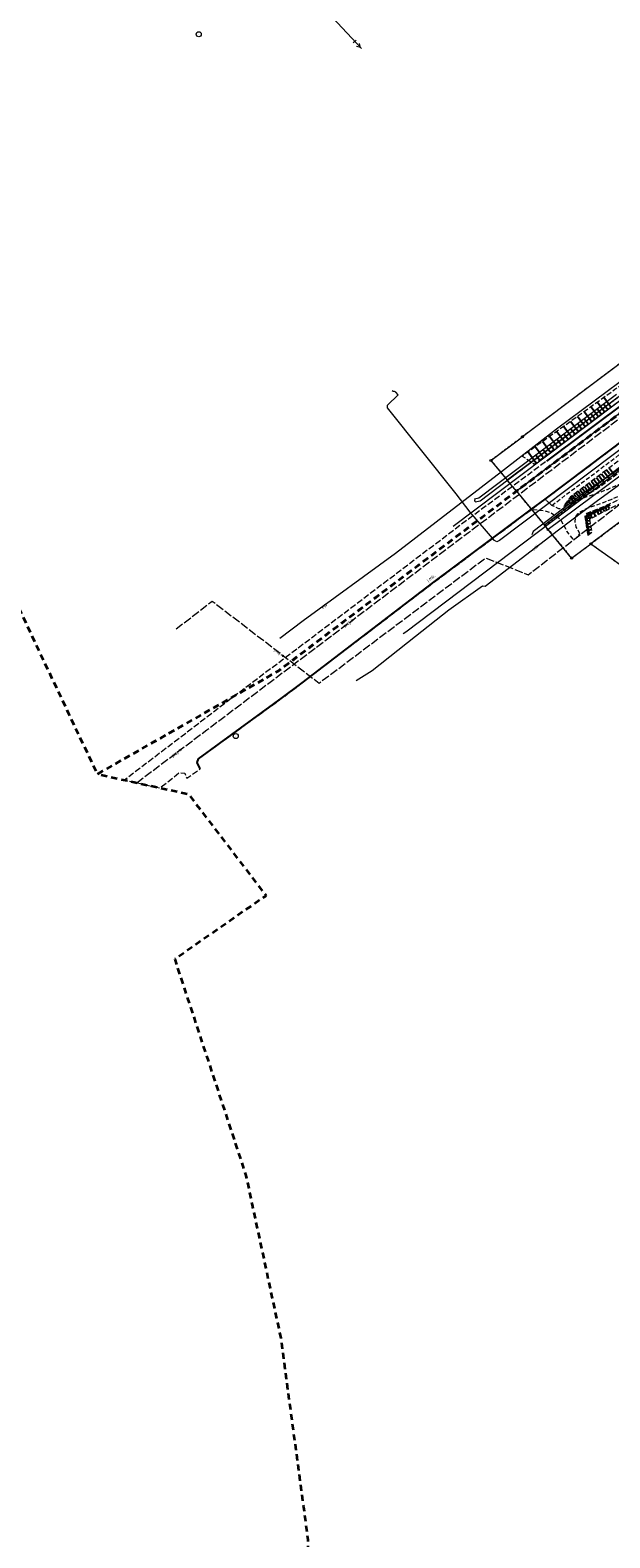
# Model space of a CAD drawing. Extents: x 7489187 to 7491099, y 5781939 to 5785132.
# Tile 7 of 217: x 7490150 to 7490292, y 5784097 to 5784465. Entities that reach past the tile are written whole.
import ezdxf
from ezdxf.enums import TextEntityAlignment as Align

# ---------------------------------------------------------------- set-up
doc = ezdxf.new("R2010")
doc.units = 0
doc.header["$MEASUREMENT"] = 0
for name, pattern in [('1.5_0.5', [2, 1.5, -0.5]), ('1.5_1.0', [2.5, 1.5, -1]), ('218-500', [1, 0.5, -0.5]), ('219-500', [0]), ('mz1.0_0.5', [1.5, 1, -0.5]), ('mz1.25_0.5', [1.75, 1.25, -0.5]), ('mz2.0_0.5', [2.5, 2, -0.5])]:
    doc.linetypes.add(name, pattern=pattern)
doc.layers.get('0').update_dxf_attribs({"linetype": 'CONTINUOUS', "lineweight": 5})
for name, color, linetype, transparency in [('0 Inne (niezydentyfikowane)', 7, 'CONTINUOUS', 0.8), ('121-Punkt osnowy szczegółowej', 7, 'CONTINUOUS', 0.8), ('202-Punkt graniczny stabilizowany trwale', 7, 'CONTINUOUS', 0.8), ('203-Punkt załamania granicy działki nie stabilizowany', 7, 'CONTINUOUS', 0.8), ('216-Granica obrębu', 7, 'CONTINUOUS', 0.8), ('217-Granica konturu klasyfikcyjnego', 7, 'CONTINUOUS', 0.8), ('218-Granica użytku', 7, 'CONTINUOUS', 0.8), ('219-Linia granicy', 7, 'CONTINUOUS', 0.8), ('chodnik (powierzchnia)', 7, 'CONTINUOUS', 0.8), ('jezdnia (powierzchnia)', 7, 'CONTINUOUS', 0.8), ('jezdnia (powierzchnia)-Atr17', 7, 'CONTINUOUS', 0.8), ('krawężnik (linia)', 7, 'CONTINUOUS', 0.8), ('przewód ciepłowniczy - projektowany lub w budowie (linia) - ob. projektowany', 7, 'CONTINUOUS', 0.8), ('przewód ciepłowniczy - projektowany lub w budowie (linia) - ob. projektowany-Atr1', 7, 'CONTINUOUS', 0.8), ('przewód elektroenergetyczny (linia)', 7, 'CONTINUOUS', 0.8), ('przewód elektroenergetyczny (linia)-Atr1', 7, 'CONTINUOUS', 0.8), ('przewód elektroenergetyczny wysokiego napięcia (linia) - symbol', 7, 'CONTINUOUS', 0.8), ('przewód gazowy (linia)', 7, 'CONTINUOUS', 0.8), ('przewód kanalizacyjny - projektowany lub w budowie (linia) - ob. projektowany', 7, 'CONTINUOUS', 0.8), ('przewód kanalizacyjny - projektowany lub w budowie (linia) - ob. projektowany-Atr1', 7, 'CONTINUOUS', 0.8), ('przewód telekomunikacyjny (linia)', 7, 'CONTINUOUS', 0.8), ('przewód wodociągowy (linia)', 7, 'CONTINUOUS', 0.8), ('skarpa nieumocniona (powierzchnia)', 7, 'CONTINUOUS', 0.8), ('ścieżka (powierzchnia)', 7, 'CONTINUOUS', 0.8)]:
    doc.layers.add(name, color=color, linetype=linetype, transparency=transparency)
doc.styles.get("Standard").update_dxf_attribs({"font": 'txt', "width": 0.75})

# ---------------------------------------------------------------- blocks, each defined once
blk = doc.blocks.new('203')
at = {"linetype": 'Continuous', "lineweight": 0}
h = blk.add_hatch(color=0, dxfattribs=at)
edge = h.paths.add_edge_path()
edge.add_arc((0, 0), 0.045, 0, 360)
blk = doc.blocks.new('202')
at = {"color": 0, "linetype": 'Continuous', "lineweight": 0}
blk.add_circle((0, 0), 0.25, dxfattribs=at)
blk = doc.blocks.new('PE02')
at = {"color": 0, "linetype": 'Continuous', "lineweight": 13}
for p, q in [((10.35, 0), (0, 0)), ((8, -0.5), (8, 0.5)), ((10, 0), (9.134, 0.5)), ((10, 0), (9.134, -0.5))]:
    blk.add_line(p, q, dxfattribs=at)
blk = doc.blocks.new('121')
at = {"linetype": 'Continuous', "lineweight": 13}
h = blk.add_hatch(color=0, dxfattribs=at)
edge = h.paths.add_edge_path()
edge.add_arc((0, 0), 0.045, 0, 360)
at = {"color": 0, "linetype": 'Continuous', "lineweight": 13}
blk.add_circle((0, 0), 0.625, dxfattribs=at)

msp = doc.modelspace()

# ---------------------------------------------------------------- linework, layer by layer
at = {"layer": '0 Inne (niezydentyfikowane)', "color": 7, "linetype": 'Continuous', "lineweight": 25, "flags": 128}
for points in [[(7490288.64, 5784370.51), (7490286.86, 5784372.88)], [(7490290.21, 5784371.69), (7490288.46, 5784374.02)], [(7490289.43, 5784371.11), (7490288.55, 5784372.28)], [(7490291.76, 5784372.86), (7490290.04, 5784375.15)], [(7490290.99, 5784372.28), (7490290.12, 5784373.43)], [(7490282.11, 5784365.63), (7490280.24, 5784368.13)], [(7490283.78, 5784366.87), (7490281.93, 5784369.34)], [(7490285.42, 5784368.1), (7490283.6, 5784370.54)], [(7490284.6, 5784367.49), (7490283.68, 5784368.72)], [(7490287.04, 5784369.32), (7490285.24, 5784371.71)], [(7490286.23, 5784368.71), (7490285.33, 5784369.92)], [(7490287.84, 5784369.92), (7490286.95, 5784371.11)], [(7490276.98, 5784361.82), (7490275.06, 5784364.42)], [(7490278.71, 5784363.1), (7490276.81, 5784365.67)], [(7490280.42, 5784364.36), (7490278.54, 5784366.91)], [(7490279.57, 5784363.73), (7490278.62, 5784365.01)], [(7490281.27, 5784365), (7490280.33, 5784366.25)], [(7490282.95, 5784366.25), (7490282.02, 5784367.49)], [(7490273.5, 5784359.25), (7490271.54, 5784361.9)], [(7490275.24, 5784360.53), (7490273.3, 5784363.15)], [(7490274.36, 5784359.89), (7490273.39, 5784361.2)], [(7490276.11, 5784361.18), (7490275.15, 5784362.48)], [(7490277.85, 5784362.46), (7490276.89, 5784363.75)], [(7490290.1, 5784357.06), (7490291.51, 5784355.21)], [(7490290.72, 5784357.54), (7490291.43, 5784356.6)], [(7490291.35, 5784358.01), (7490292.78, 5784356.13)], [(7490285.32, 5784353.44), (7490286.51, 5784351.85)], [(7490285.88, 5784353.86), (7490286.5, 5784353.03)], [(7490286.46, 5784354.3), (7490287.77, 5784352.58)], [(7490287.06, 5784354.75), (7490287.73, 5784353.86)], [(7490287.65, 5784355.2), (7490289.02, 5784353.41)], [(7490288.26, 5784355.66), (7490288.94, 5784354.76)], [(7490288.87, 5784356.12), (7490290.25, 5784354.3)], [(7490289.48, 5784356.59), (7490290.18, 5784355.67)], [(7490281.12, 5784349.86), (7490281.87, 5784349.29)], [(7490281.38, 5784350.2), (7490281.85, 5784349.83)], [(7490281.67, 5784350.58), (7490282.78, 5784349.72)], [(7490281.99, 5784350.96), (7490282.48, 5784350.4)], [(7490282.41, 5784351.27), (7490283.33, 5784350.04)], [(7490282.84, 5784351.6), (7490283.32, 5784350.95)], [(7490283.3, 5784351.94), (7490284.3, 5784350.59)], [(7490283.77, 5784352.29), (7490284.3, 5784351.59)], [(7490284.27, 5784352.66), (7490285.36, 5784351.2)], [(7490284.78, 5784353.04), (7490285.35, 5784352.28)], [(7490280.26, 5784348.74), (7490280.29, 5784348.72)], [(7490280.42, 5784348.95), (7490280.61, 5784348.81)], [(7490280.59, 5784349.17), (7490280.75, 5784349.05)], [(7490280.75, 5784349.38), (7490281.2, 5784349.04)], [(7490280.91, 5784349.59), (7490281.2, 5784349.37)], [(7490285.5, 5784346.2), (7490286.03, 5784346.04)], [(7490285.75, 5784346.64), (7490286.92, 5784345.64)], [(7490286.12, 5784346.95), (7490286.52, 5784346.29)], [(7490286.57, 5784347.13), (7490287.13, 5784345.76)], [(7490287.01, 5784347.31), (7490287.28, 5784346.65)], [(7490287.43, 5784347.48), (7490287.95, 5784346.2)], [(7490287.84, 5784347.65), (7490288.09, 5784347.03)], [(7490288.23, 5784347.81), (7490288.72, 5784346.61)], [(7490288.61, 5784347.96), (7490288.85, 5784347.39)], [(7490288.98, 5784348.11), (7490289.44, 5784347)], [(7490289.34, 5784348.26), (7490289.56, 5784347.72)], [(7490289.68, 5784348.4), (7490290.1, 5784347.36)], [(7490290.01, 5784348.53), (7490290.22, 5784348.03)], [(7490290.33, 5784348.67), (7490290.73, 5784347.7)], [(7490290.64, 5784348.79), (7490290.84, 5784348.32)], [(7490290.95, 5784348.93), (7490291.38, 5784348.01)], [(7490291.26, 5784349.08), (7490291.47, 5784348.62)], [(7490285.43, 5784345.82), (7490286.67, 5784345.75)], [(7490285.5, 5784345.42), (7490286.13, 5784345.52)], [(7490285.57, 5784345), (7490286.66, 5784345.18)], [(7490285.63, 5784344.62), (7490286.18, 5784344.71)], [(7490285.69, 5784344.25), (7490286.8, 5784344.43)], [(7490285.75, 5784343.88), (7490286.31, 5784343.97)], [(7490285.81, 5784343.51), (7490286.95, 5784343.69)], [(7490285.87, 5784343.13), (7490286.45, 5784343.22)], [(7490285.94, 5784342.75), (7490287.1, 5784342.94)], [(7490286, 5784342.36), (7490286.59, 5784342.46)], [(7490286.06, 5784341.97), (7490286.91, 5784342.11)], [(7490286.12, 5784341.66), (7490286.21, 5784341.68)]]:
    msp.add_lwpolyline(points, dxfattribs=at)
at = {"layer": '216-Granica obrębu', "color": 7, "linetype": '1.5_1.0', "lineweight": 35, "flags": 128}
for points in [[(7490030.45, 5785119.29), (7490028.96, 5785119.44), (7489905.46, 5785132.25), (7489892.56, 5785131.06), (7489875.97, 5785130.77), (7489882.83, 5785099.49), (7489894.33, 5785057.55), (7489904.61, 5785020.12), (7489930.49, 5784923.59), (7489942.07, 5784889.96), (7489952.72, 5784856.68), (7489954.77, 5784856.84), (7489969.91, 5784858.07), (7489970.61, 5784854.86), (7489953.91, 5784849.86), (7489955.53, 5784843.61), (7489958.2, 5784833.42), (7489980.65, 5784747.13), (7490007.65, 5784650.77), (7490023.45, 5784602.85), (7490041.59, 5784556.96), (7490083.09, 5784465.49), (7490092.71, 5784443.73), (7490123.6, 5784373.91), (7490159.36, 5784298.2), (7490166.44, 5784283.23), (7490180.6, 5784291.3), (7490210.6, 5784308.4), (7490268.73, 5784352.29), (7490829.59, 5784775.52), (7490832.19, 5784784.55), (7490911.98, 5785062.01), (7490905.26, 5785060.95), (7490801.79, 5785044.54), (7490669.56, 5785030.73), (7490494.4, 5785017.63), (7490431.74, 5785030.5), (7490354.61, 5785047.58), (7490260.42, 5785068.42), (7490180.66, 5785086.04)], [(7490982.74, 5784169.34), (7491039.04, 5784200.86), (7491051.74, 5784207.97), (7491052.67, 5784239.47), (7491052.74, 5784241.92), (7491052.92, 5784248), (7491053, 5784250.86), (7491050.96, 5784254.83), (7491044.42, 5784267.53), (7491031.4, 5784292.82), (7491011.82, 5784330.89), (7491008.66, 5784337), (7490999.48, 5784354.85), (7490905.74, 5784803.82), (7490903.06, 5784816.68), (7490901.11, 5784825.98), (7490829.59, 5784775.52), (7490268.73, 5784352.29), (7490210.6, 5784308.4), (7490180.6, 5784291.3), (7490166.44, 5784283.23), (7490188.7, 5784278.35), (7490194.94, 5784270.17), (7490207.62, 5784253.55), (7490185.34, 5784238.01), (7490202.71, 5784185.24), (7490204.24, 5784178.08), (7490211.21, 5784145.54), (7490216.75, 5784104.37), (7490217.83, 5784096.32), (7490218.8, 5784046.06), (7490215.34, 5783996.05), (7490206.95, 5783946.76), (7490193.71, 5783898.58), (7490175.89, 5783851.76), (7490153.48, 5783807.1), (7490158.6, 5783786.4), (7490236.24, 5783821.04), (7490329.56, 5783863.61), (7490388.02, 5783890.29), (7490434.56, 5783914.52), (7490490.93, 5783945.89), (7490491.13, 5783946), (7490512.04, 5783957.22), (7490534.13, 5783969.08), (7490538.17, 5783971.24), (7490544.14, 5783961.48), (7490606.22, 5783983.46), (7490664.31, 5784007.87), (7490705.37, 5784025.14), (7490748.64, 5784044.48), (7490747.91, 5784055.65), (7490747.49, 5784061.98), (7490746.96, 5784070.1), (7490794.71, 5784095), (7490790.8, 5784067.02), (7490835.7, 5784091.8), (7490838.43, 5784093.31), (7490854.17, 5784102), (7490875.76, 5784113.91), (7490901.93, 5784127.42), (7490908.36, 5784130.73), (7490914.78, 5784134.04), (7490973.71, 5784164.29)]]:
    msp.add_lwpolyline(points, close=True, dxfattribs=at)
at = {"layer": '217-Granica konturu klasyfikcyjnego', "color": 3, "linetype": '1.5_0.5', "lineweight": 18, "flags": 128}
for points in [[(7490319.23, 5784363.85), (7490286.9, 5784339.48)], [(7490286.9, 5784339.48), (7490293.78, 5784334.59)]]:
    msp.add_lwpolyline(points, dxfattribs=at)
at = {"layer": '218-Granica użytku', "color": 3, "linetype": '218-500', "lineweight": 18, "flags": 128}
for points in [[(7490268.73, 5784352.29), (7490829.59, 5784775.52)], [(7490829.59, 5784775.52), (7490268.73, 5784352.29)], [(7490275.58, 5784343.98), (7490400.92, 5784440.45)], [(7490400.92, 5784440.45), (7490275.58, 5784343.98)], [(7490320.2, 5784403.19), (7490270.23, 5784365.62)], [(7490316, 5784392.06), (7490266.49, 5784355)], [(7490266.49, 5784355), (7490316, 5784392.06)], [(7490270.23, 5784365.62), (7490262.52, 5784359.82)], [(7490319.23, 5784363.85), (7490286.9, 5784339.48)], [(7490286.9, 5784339.48), (7490319.23, 5784363.85)], [(7490262.52, 5784359.82), (7490266.49, 5784355)], [(7490266.49, 5784355), (7490268.73, 5784352.29)], [(7490268.73, 5784352.29), (7490275.58, 5784343.98)], [(7490275.58, 5784343.98), (7490282.2, 5784335.94)], [(7490282.2, 5784335.94), (7490286.9, 5784339.48)], [(7490286.9, 5784339.48), (7490293.78, 5784334.59)]]:
    msp.add_lwpolyline(points, dxfattribs=at)
at = {"layer": '219-Linia granicy', "color": 7, "linetype": '219-500', "lineweight": 18, "flags": 128}
for points in [[(7490829.59, 5784775.52), (7490268.73, 5784352.29)], [(7490400.92, 5784440.45), (7490275.58, 5784343.98)], [(7490320.2, 5784403.19), (7490270.23, 5784365.62)], [(7490316, 5784392.06), (7490266.49, 5784355)], [(7490262.52, 5784359.82), (7490270.23, 5784365.62)], [(7490319.23, 5784363.85), (7490286.9, 5784339.48)], [(7490262.52, 5784359.82), (7490266.49, 5784355)], [(7490268.73, 5784352.29), (7490266.49, 5784355)], [(7490268.73, 5784352.29), (7490275.58, 5784343.98)], [(7490282.2, 5784335.94), (7490275.58, 5784343.98)], [(7490282.2, 5784335.94), (7490286.9, 5784339.48)], [(7490286.9, 5784339.48), (7490293.78, 5784334.59)]]:
    msp.add_lwpolyline(points, dxfattribs=at)
at = {"layer": 'chodnik (powierzchnia)', "color": 7, "linetype": 'mz1.0_0.5', "lineweight": 18, "flags": 128}
msp.add_lwpolyline([(7490277.37, 5784348.84), (7490360.5, 5784411.44), (7490379.54, 5784425.82), (7490378.18, 5784427.68), (7490316.12, 5784380.77), (7490275.71, 5784350.37)], close=True, dxfattribs=at)
at = {"layer": 'jezdnia (powierzchnia)', "color": 7, "linetype": '1.5_0.5', "lineweight": 18, "flags": 128}
msp.add_lwpolyline([(7490191.16, 5784287), (7490211.67, 5784301.9), (7490216.46, 5784305.56), (7490248.36, 5784329.9), (7490272.4, 5784347.89), (7490275.71, 5784350.37), (7490316.12, 5784380.77), (7490378.18, 5784427.68), (7490378.92, 5784428.22), (7490372.91, 5784432.64), (7490341.91, 5784409.31), (7490305.84, 5784381.86), (7490276.12, 5784359.68), (7490257.34, 5784345.74), (7490219.06, 5784316.7), (7490199.32, 5784301.83), (7490173.11, 5784281.77), (7490181.73, 5784279.88), (7490186.53, 5784283.62), (7490187.78, 5784283.47), (7490188.27, 5784282.22), (7490191.57, 5784284.52), (7490190.8, 5784286.04)], close=True, dxfattribs=at)
at = {"layer": 'krawężnik (linia)', "color": 7, "linetype": 'Continuous', "lineweight": 25, "flags": 128}
for points in [[(7490191.57, 5784284.52), (7490190.8, 5784286.04), (7490191.16, 5784287), (7490211.67, 5784301.9), (7490216.46, 5784305.56), (7490248.36, 5784329.9), (7490272.4, 5784347.89), (7490275.71, 5784350.37), (7490316.12, 5784380.77), (7490378.18, 5784427.68)], [(7490276.12, 5784359.68), (7490305.84, 5784381.86), (7490341.91, 5784409.31)]]:
    msp.add_lwpolyline(points, dxfattribs=at)
at = {"layer": 'przewód ciepłowniczy - projektowany lub w budowie (linia) - ob. projektowany', "color": 212, "linetype": 'mz2.0_0.5', "lineweight": 18, "flags": 128}
msp.add_lwpolyline([(7490185.68, 5784318.67), (7490194.48, 5784325.48), (7490220.57, 5784305.46), (7490261.21, 5784336.03), (7490271.62, 5784331.93), (7490306.38, 5784358.76), (7490301.65, 5784365.33), (7490306.34, 5784369.05), (7490311.61, 5784362.53), (7490368.87, 5784406.45), (7490364.15, 5784412.62), (7490368.66, 5784416.08), (7490373.27, 5784410.35), (7490390.07, 5784423.01), (7490396.58, 5784418.16), (7490432.02, 5784441.74), (7490430.31, 5784450.2), (7490463.44, 5784475.36), (7490469.68, 5784467.35), (7490479.41, 5784474.71), (7490477.82, 5784486.03), (7490534.02, 5784528.87), (7490525.6, 5784540.39), (7490808.75, 5784754.62), (7490819.61, 5784742.84), (7490829.61, 5784752.14), (7490863.56, 5784775.85), (7490881.58, 5784769.97), (7490886.79, 5784759.78), (7490925.36, 5784768.57), (7490920.18, 5784791.92)], dxfattribs=at)
at = {"layer": 'przewód elektroenergetyczny (linia)', "color": 1, "linetype": 'Continuous', "lineweight": 18, "flags": 128}
for points in [[(7490211.02, 5784316.44), (7490216.66, 5784320.77), (7490239.24, 5784337.21), (7490265.05, 5784357.16), (7490278.51, 5784367.55), (7490306.09, 5784388.06), (7490334.58, 5784409.92), (7490352.44, 5784423.68), (7490376.74, 5784441.33)], [(7490347.62, 5784402.73), (7490324.06, 5784384.96), (7490291.97, 5784360.94), (7490264.61, 5784340.25), (7490263.95, 5784339.92), (7490263.34, 5784340.24), (7490257.43, 5784347.16), (7490254.03, 5784351.64), (7490237.25, 5784372.66), (7490237.26, 5784373.35), (7490239.86, 5784375.83), (7490239.34, 5784376.51), (7490238.95, 5784376.63), (7490238.67, 5784376.62), (7490238.44, 5784376.84)], [(7490229.66, 5784306.08), (7490233.49, 5784308.53), (7490244.13, 5784316.94), (7490252.24, 5784323.36), (7490260.48, 5784329.22), (7490261.07, 5784329.14), (7490279.03, 5784342.85), (7490288.17, 5784349.76), (7490297.82, 5784356.79), (7490308, 5784364.19), (7490317.19, 5784371.09)]]:
    msp.add_lwpolyline(points, dxfattribs=at)
at = {"layer": 'przewód gazowy (linia)', "color": 40, "linetype": 'Continuous', "lineweight": 18, "flags": 128}
msp.add_lwpolyline([(7490415.58, 5784438.75), (7490408.75, 5784434.24), (7490383.44, 5784415.98), (7490371.82, 5784432.53), (7490365.18, 5784428.12), (7490253.31, 5784343.67)], dxfattribs=at)
at = {"layer": 'przewód kanalizacyjny - projektowany lub w budowie (linia) - ob. projektowany', "color": 34, "linetype": 'mz2.0_0.5', "lineweight": 18, "flags": 128}
msp.add_lwpolyline([(7490176.08, 5784281.12), (7490193.19, 5784294.04), (7490257.03, 5784342.24), (7490320.88, 5784390.45), (7490382.34, 5784436.83), (7490446.2, 5784485.01), (7490510.06, 5784533.2), (7490571.22, 5784579.99), (7490762.79, 5784724.55), (7490826.96, 5784772.35), (7490841.52, 5784811.63), (7490861.93, 5784878.59)], dxfattribs=at)
at = {"layer": 'przewód telekomunikacyjny (linia)', "color": 30, "linetype": 'Continuous', "lineweight": 18, "flags": 128}
for points in [[(7490417.08, 5784438.48), (7490405.93, 5784435.55), (7490392.7, 5784428.8), (7490368.27, 5784410.74), (7490322.61, 5784377.19), (7490302.6, 5784363.62), (7490285.11, 5784351.82), (7490272.8, 5784342.44), (7490272.51, 5784341.67)], [(7490276.16, 5784342.8), (7490308.91, 5784367.19), (7490322.07, 5784376.83), (7490330.22, 5784385)], [(7490241.12, 5784317.56), (7490241.72, 5784318.01), (7490318.88, 5784376.33), (7490319.71, 5784376.96)]]:
    msp.add_lwpolyline(points, dxfattribs=at)
at = {"layer": 'przewód wodociągowy (linia)', "color": 5, "linetype": 'CONTINUOUS', "lineweight": 18}
for p, q in [((7490268.54, 5784357.47), (7490293.11, 5784375.97)), ((7490268.99, 5784356.87), (7490293.56, 5784375.37)), ((7490259.54, 5784350.69), (7490268.54, 5784357.47)), ((7490259.86, 5784349.99), (7490268.99, 5784356.87)), ((7490258.51, 5784350.47), (7490259.54, 5784350.69)), ((7490258.51, 5784350.47), (7490258.59, 5784350.1)), ((7490258.67, 5784349.74), (7490258.59, 5784350.1)), ((7490258.67, 5784349.74), (7490259.86, 5784349.99))]:
    msp.add_line(p, q, dxfattribs=at)
at = {"layer": 'skarpa nieumocniona (powierzchnia)', "color": 7, "linetype": 'mz1.25_0.5', "lineweight": 18, "flags": 128}
for points in [[(7490325.73, 5784398.47), (7490324.8, 5784399.75), (7490313.44, 5784392.2), (7490292.77, 5784377.11), (7490270.14, 5784360.89), (7490273.1, 5784358.95), (7490280.93, 5784364.74), (7490305.66, 5784383.27)], [(7490319.47, 5784374.86), (7490318.34, 5784378.54), (7490307.15, 5784370.03), (7490286.27, 5784354.15), (7490281.92, 5784350.91), (7490280.2, 5784348.66), (7490282.32, 5784349.46), (7490288.18, 5784352.81), (7490309.93, 5784368.51)], [(7490286.13, 5784341.57), (7490287.22, 5784342.32), (7490286.6, 5784345.47), (7490290.92, 5784347.8), (7490302.41, 5784353.19), (7490307.67, 5784356.25), (7490313.71, 5784361.23), (7490333.94, 5784376.37), (7490337.45, 5784371.61), (7490339.19, 5784373.3), (7490334.73, 5784377.76), (7490313.1, 5784361.91), (7490307.18, 5784357.23), (7490301.74, 5784353.91), (7490290.66, 5784348.8), (7490285.86, 5784346.84), (7490285.4, 5784346.02)]]:
    msp.add_lwpolyline(points, close=True, dxfattribs=at)
at = {"layer": 'ścieżka (powierzchnia)', "color": 7, "linetype": 'mz1.0_0.5', "lineweight": 18, "flags": 128}
msp.add_lwpolyline([(7490284.22, 5784341.88), (7490283.34, 5784343.55), (7490283.03, 5784344.95), (7490283.19, 5784346.04), (7490283.76, 5784346.84), (7490284.57, 5784347.46), (7490286.31, 5784348.3), (7490289.96, 5784349.58), (7490292.05, 5784350.4), (7490295.95, 5784352.08), (7490301.28, 5784354.82), (7490306.48, 5784358.27), (7490312.4, 5784362.7), (7490333.18, 5784378.3), (7490347.63, 5784389.17), (7490368.34, 5784404.76), (7490388.65, 5784419.74), (7490389.68, 5784420.31), (7490391.21, 5784420.61), (7490392.72, 5784420.5), (7490393.86, 5784420.16), (7490396.44, 5784417.92), (7490398.19, 5784419.95), (7490395.7, 5784421.98), (7490395.18, 5784422.68), (7490395.02, 5784423.04), (7490394.93, 5784423.43), (7490394.93, 5784423.83), (7490394.94, 5784423.9), (7490395.03, 5784424.29), (7490395.21, 5784424.65), (7490395.45, 5784424.97), (7490395.46, 5784424.98), (7490394.74, 5784425.56), (7490393.17, 5784426.96), (7490389.51, 5784423.85), (7490387.3, 5784422.02), (7490386.54, 5784421.41), (7490366.77, 5784406.78), (7490346.01, 5784391.19), (7490331.56, 5784380.29), (7490310.8, 5784364.66), (7490305.23, 5784360.52), (7490299.76, 5784356.91), (7490295.09, 5784354.51), (7490290.83, 5784352.68), (7490289.03, 5784352.01), (7490285.91, 5784350.94), (7490284.46, 5784350.43), (7490283.16, 5784349.63), (7490281.82, 5784348.59), (7490281.19, 5784348.06), (7490280.51, 5784347.87), (7490279.1, 5784348.03), (7490277.37, 5784348.84), (7490275.71, 5784350.37), (7490272.4, 5784347.89), (7490275.63, 5784347.6), (7490277.2, 5784347.03), (7490279.42, 5784345.49), (7490280.69, 5784343.17), (7490280.96, 5784342.54), (7490281.64, 5784341.66), (7490282.77, 5784340.33)], close=True, dxfattribs=at)

# ---------------------------------------------------------------- block references
at = {"layer": '121-Punkt osnowy szczegółowej', "color": 7, "linetype": 'Continuous', "lineweight": 18}
for p in [(7490191.21, 5784463.88), (7490200.24, 5784292.53)]:
    msp.add_blockref('121', p, dxfattribs=at)
at = {"layer": '202-Punkt graniczny stabilizowany trwale', "color": 7, "linetype": 'Continuous', "lineweight": 18}
for p in [(7490270.23, 5784365.62), (7490262.52, 5784359.82), (7490286.9, 5784339.48), (7490282.2, 5784335.94)]:
    msp.add_blockref('202', p, dxfattribs=at)
at = {"layer": '203-Punkt załamania granicy działki nie stabilizowany', "color": 7, "linetype": 'Continuous', "lineweight": 18}
for p in [(7490266.49, 5784355), (7490268.73, 5784352.29), (7490275.58, 5784343.98)]:
    msp.add_blockref('203', p, dxfattribs=at)
at = {"layer": 'przewód elektroenergetyczny wysokiego napięcia (linia) - symbol', "color": 1, "linetype": 'Continuous', "lineweight": 18, "rotation": 312.8870000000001}
msp.add_blockref('PE02', (7490223.84, 5784467.96), dxfattribs=at)

# ---------------------------------------------------------------- texts
at = {"layer": 'jezdnia (powierzchnia)-Atr17', "color": 7, "width": 0.9}
msp.add_text('j.mb.', height=0.75, rotation=36.767, dxfattribs=at).set_placement((7490247.91, 5784331.13), align=Align.MIDDLE_CENTER)
at = {"layer": 'przewód ciepłowniczy - projektowany lub w budowie (linia) - ob. projektowany-Atr1', "color": 212, "width": 0.9}
msp.add_text('proj. c', height=0.75, rotation=322.882, dxfattribs=at).set_placement((7490210.88, 5784312.85), align=Align.MIDDLE_CENTER)
at = {"layer": 'przewód elektroenergetyczny (linia)-Atr1', "color": 1, "width": 0.9}
for rotation, p in [(37.341, (7490273.36, 5784338.51)), (36.632, (7490221.87, 5784324.25))]:
    msp.add_text('eW', height=0.75, rotation=rotation, dxfattribs=at).set_placement(p, align=Align.MIDDLE_CENTER)
at = {"layer": 'przewód kanalizacyjny - projektowany lub w budowie (linia) - ob. projektowany-Atr1', "color": 34, "width": 0.9}
for rotation, p in [(37.053, (7490226.66, 5784319.31)), (37.057, (7490184.68, 5784287.61))]:
    msp.add_text('proj. k', height=0.75, rotation=rotation, dxfattribs=at).set_placement(p, align=Align.MIDDLE_LEFT)

doc.saveas('drawing.dxf')
